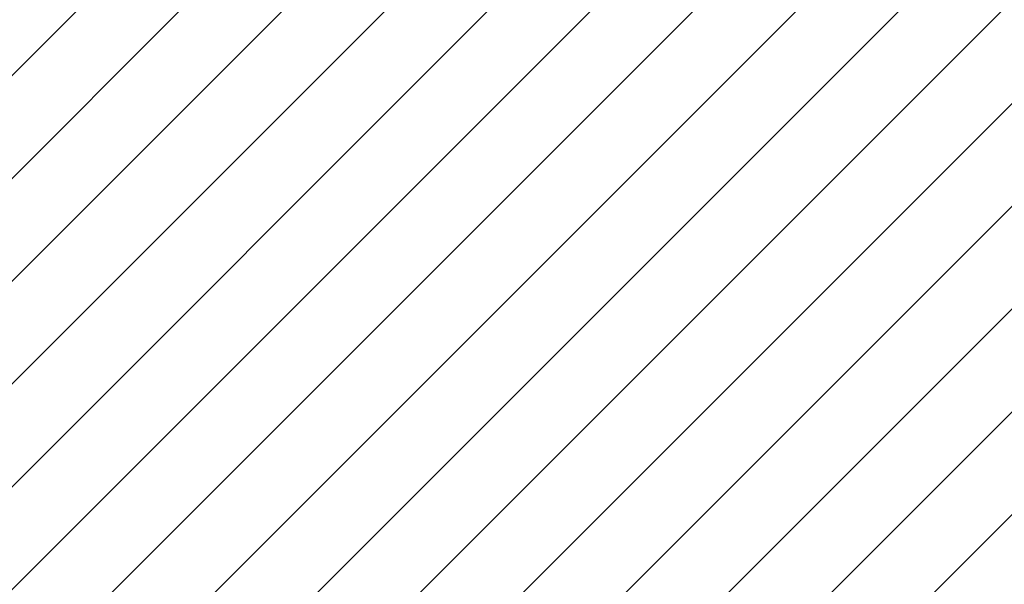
# Model space of a CAD drawing. Header units: millimetres. Extents: x -740 to 33545, y -26688 to 22494.
# Tile 89 of 256: x 9185 to 9236, y 10373 to 10402. Entities that reach past the tile are written whole.
import ezdxf

# ---------------------------------------------------------------- set-up
doc = ezdxf.new("R2010")
doc.units = ezdxf.units.MM
doc.header["$MEASUREMENT"] = 0
doc.layers.add('l.wypełnien', color=252, linetype='Continuous', lineweight=5)

msp = doc.modelspace()

# ---------------------------------------------------------------- hatches: boundary and pattern name
at = {"layer": 'l.wypełnien'}
h = msp.add_hatch(dxfattribs=at)
h.set_pattern_fill('ANSI31', color=256, scale=30, style=0)
h.paths.add_polyline_path([(8887.185, 10284.836), (8887.185, 10539.796), (8932.185, 10539.796), (8932.185, 10402.523), (9059.57, 10402.523), (9368.185, 10402.523), (9394.225, 10402.523), (9416.719, 10402.523), (9416.719, 10359.343), (9405.312, 10359.343), (9376.249, 10359.343), (8932.185, 10359.343), (8932.185, 10284.836)])
h.paths.add_polyline_path([(9871.185, 10801.99), (9871.185, 10791.99), (9878.225, 10791.99), (9890.225, 10791.99), (10052.225, 10791.99), (10052.225, 10564.523), (10066.225, 10564.523), (10066.225, 10705.995), (10066.225, 10711.926), (10066.225, 10711.985), (10066.225, 10728.735), (10066.225, 10765.235), (10066.225, 10775.995), (10066.225, 10781.926), (10066.225, 10781.985), (10066.225, 10781.926), (10066.225, 10775.995), (10066.222, 10775.995), (10066.225, 10781.926), (10066.225, 10781.985), (10066.225, 10791.99), (10125.492, 10791.99), (10125.492, 10808.076), (10125.492, 10819.93), (10125.492, 10834.323), (10058.805, 10834.323), (9924.185, 10834.323), (9924.185, 10862.323), (9879.185, 10862.323), (9879.185, 10834.323), (9871.185, 10834.323), (9871.185, 10801.99)])
h.paths.add_polyline_path([(9570.472, 10794.523), (9731.225, 10794.523), (9731.225, 10731.523), (9748.225, 10731.523), (9748.225, 10793.99), (9768.185, 10793.99), (9768.185, 10801.99), (9781.185, 10801.99), (9781.185, 10834.323), (9769.779, 10834.323), (9645.185, 10834.323), (9645.185, 10833.523), (9604.185, 10833.523), (9570.472, 10833.523)])
h.paths.add_polyline_path([(9394.225, 10794.523), (9428.472, 10794.523), (9428.472, 10833.523), (9388.185, 10833.523), (9388.185, 10794.523), (9394.225, 10794.523)])
h.paths.add_polyline_path([(9428.472, 10794.523), (9428.472, 10833.523), (9448.472, 10833.523), (9448.472, 10794.523)])
h.paths.add_polyline_path([(9550.472, 10794.523), (9570.472, 10794.523), (9570.472, 10833.523), (9550.472, 10833.523)])
h.paths.add_polyline_path([(9368.185, 10794.523), (9388.185, 10794.523), (9388.185, 10833.523), (9368.185, 10833.523)])
h.paths.add_polyline_path([(9604.185, 10833.523), (9604.185, 10849.323), (9645.185, 10849.323), (9645.185, 10833.523)])
h.paths.add_polyline_path([(9368.185, 10422.523), (9368.185, 10402.523), (9394.225, 10402.523), (9394.225, 10422.523)])
h.paths.add_polyline_path([(9368.185, 10774.523), (9394.225, 10774.523), (9394.225, 10794.523), (9368.185, 10794.523)])

doc.saveas('drawing.dxf')
